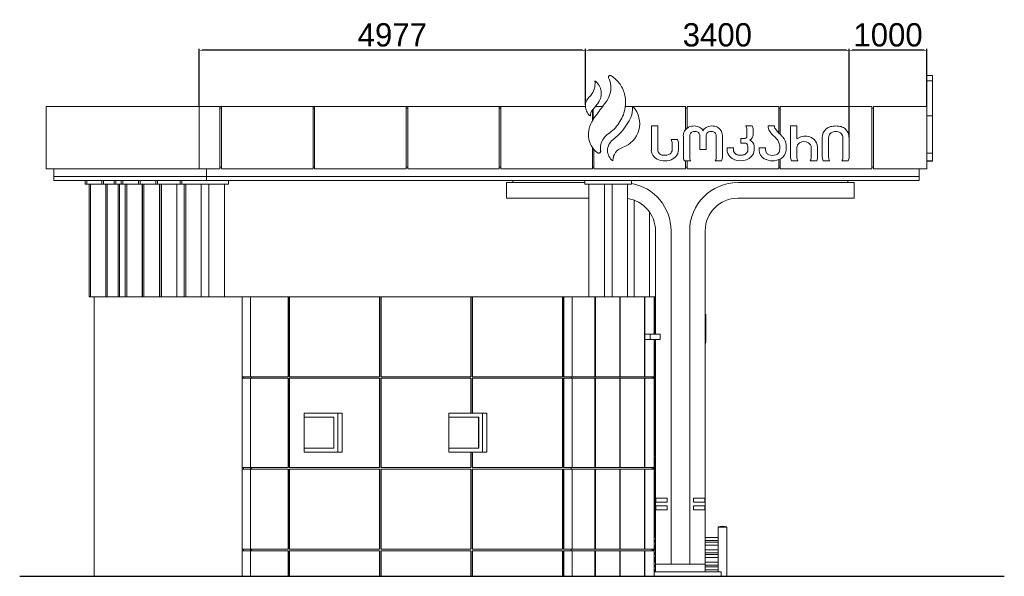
# Model space of a CAD drawing. Header units: feet. Extents: x 1820134 to 1866297, y 4865856 to 4906700.
# Tile 7 of 16: x 1838015 to 1850702, y 4878141 to 4885310. Entities that reach past the tile are written whole.
import ezdxf

# ---------------------------------------------------------------- set-up
doc = ezdxf.new("R2010")
doc.units = ezdxf.units.FT
doc.header["$MEASUREMENT"] = 0
doc.header["$PDMODE"] = 98
doc.header["$PDSIZE"] = 0.3
doc.dimstyles.new('ISO-25', dxfattribs={"dimscale": 15, "dimtxt": 20, "dimasz": 2.5, "dimexe": 1.25, "dimexo": 0.625, "dimgap": 3, "dimtad": 1, "dimdec": 0, "dimtxsty": 'Standard', "dimcen": 2.5, "dimadec": 0, "dimazin": 0, "dimtfac": 1, "dimtdec": 0, "dimtmove": 0, "dimatfit": 3, "dimfxl": 1.25, "dimarcsym": 0})

# ---------------------------------------------------------------- blocks, each defined once
blk = doc.blocks.new('A$C45b30e6b')
at = {"color": 0, "linetype": 'Continuous', "lineweight": 0, "extrusion": (0, 1, 0)}
for p, q in [((-19910, -4877), (-19840, -4877)), ((-19910, -4947), (-19840, -4947)), ((-31260, -6077), (-31260, -5277)), ((-31202, -5277), (-31260, -5277)), ((-31201, -5277), (-31202, -5277)), ((-31135, -5277), (-31201, -5277)), ((-31133, -5277), (-31135, -5277)), ((-31133, -5277), (-31067, -5277)), ((-31067, -5277), (-31066, -5277)), ((-31066, -5277), (-31000, -5277)), ((-31000, -5277), (-30999, -5277)), ((-30999, -5277), (-30933, -5277)), ((-30933, -5277), (-30932, -5277)), ((-30866, -5277), (-30932, -5277)), ((-30865, -5277), (-30866, -5277)), ((-30799, -5277), (-30865, -5277)), ((-30797, -5277), (-30799, -5277)), ((-30731, -5277), (-30797, -5277)), ((-30730, -5277), (-30731, -5277)), ((-30664, -5277), (-30730, -5277)), ((-30663, -5277), (-30664, -5277)), ((-30597, -5277), (-30663, -5277)), ((-30596, -5277), (-30597, -5277)), ((-30530, -5277), (-30596, -5277)), ((-30529, -5277), (-30530, -5277)), ((-30529, -5277), (-30463, -5277)), ((-30463, -5277), (-30461, -5277)), ((-30461, -5277), (-30395, -5277)), ((-30395, -5277), (-30394, -5277)), ((-30394, -5277), (-30328, -5277)), ((-30328, -5277), (-30327, -5277)), ((-30261, -5277), (-30327, -5277)), ((-30260, -5277), (-30261, -5277)), ((-30194, -5277), (-30260, -5277)), ((-30193, -5277), (-30194, -5277)), ((-30127, -5277), (-30193, -5277)), ((-30125, -5277), (-30127, -5277)), ((-30059, -5277), (-30125, -5277)), ((-30058, -5277), (-30059, -5277)), ((-29992, -5277), (-30058, -5277)), ((-29991, -5277), (-29992, -5277)), ((-29925, -5277), (-29991, -5277)), ((-29924, -5277), (-29925, -5277)), ((-29924, -5277), (-29858, -5277)), ((-29858, -5277), (-29857, -5277)), ((-29857, -5277), (-29791, -5277)), ((-29791, -5277), (-29789, -5277)), ((-29789, -5277), (-29723, -5277)), ((-29723, -5277), (-29722, -5277)), ((-29656, -5277), (-29722, -5277)), ((-29655, -5277), (-29656, -5277)), ((-29589, -5277), (-29655, -5277)), ((-29588, -5277), (-29589, -5277)), ((-29522, -5277), (-29588, -5277)), ((-29521, -5277), (-29522, -5277)), ((-29454, -5277), (-29521, -5277)), ((-29453, -5277), (-29454, -5277)), ((-29387, -5277), (-29453, -5277)), ((-29386, -5277), (-29387, -5277)), ((-29320, -5277), (-29386, -5277)), ((-29319, -5277), (-29320, -5277)), ((-29319, -5277), (-29287, -5277)), ((-29287, -5277), (-29020, -5277)), ((-29287, -5277), (-29287, -6077)), ((-29000, -5277), (-29020, -5277)), ((-29020, -6077), (-29020, -5277)), ((-29020, -5297), (-29000, -5297)), ((-29000, -5277), (-29000, -6077)), ((-29000, -5277), (-27820, -5277)), ((-27800, -5277), (-27820, -5277)), ((-27820, -6077), (-27820, -5277)), ((-27820, -5297), (-27800, -5297)), ((-27800, -5277), (-27800, -6077)), ((-27800, -5277), (-26620, -5277)), ((-26620, -5277), (-26600, -5277)), ((-26620, -6077), (-26620, -5277)), ((-26620, -5297), (-26600, -5297)), ((-26600, -5277), (-26600, -6077)), ((-26600, -5277), (-25420, -5277)), ((-25420, -5277), (-25400, -5277)), ((-25420, -6077), (-25420, -5277)), ((-25420, -5297), (-25400, -5297)), ((-25400, -6077), (-25400, -5277)), ((-24310, -5277), (-25400, -5277)), ((-24220, -5322), (-24220, -5462)), ((-24210, -5444), (-24210, -5310)), ((-24089, -5277), (-24183, -5277)), ((-23020, -5277), (-23795, -5277)), ((-23020, -5277), (-23020, -5575)), ((-23000, -5297), (-23020, -5297)), ((-23000, -5555), (-23000, -5277)), ((-21820, -5277), (-23000, -5277)), ((-21820, -5277), (-21820, -5613)), ((-21800, -5297), (-21820, -5297)), ((-21800, -5635), (-21800, -5277)), ((-20620, -5277), (-21800, -5277)), ((-20620, -5277), (-20620, -6077)), ((-20600, -5297), (-20620, -5297)), ((-20600, -6077), (-20600, -5277)), ((-19910, -5277), (-20600, -5277)), ((-19910, -5277), (-19910, -6077)), ((-19910, -5397), (-19840, -5397)), ((-23378, -5527), (-23460, -5527)), ((-23378, -5527), (-23460, -5527)), ((-23460, -5527), (-23460, -5840)), ((-23378, -5833), (-23378, -5527)), ((-22161, -5527), (-22243, -5527)), ((-22231, -5571), (-22231, -5659)), ((-22149, -5640), (-22149, -5569)), ((-21873, -5527), (-21955, -5527)), ((-21586, -5527), (-21668, -5527)), ((-21668, -5527), (-21668, -5926)), ((-21586, -5693), (-21586, -5527)), ((-23124, -5702), (-23204, -5702)), ((-23048, -5658), (-23048, -5926)), ((-22966, -5927), (-22966, -5658)), ((-22835, -5658), (-22835, -5832)), ((-22756, -5832), (-22756, -5658)), ((-22625, -5658), (-22625, -5927)), ((-22542, -5926), (-22542, -5658)), ((-22255, -5687), (-22309, -5687)), ((-22309, -5687), (-22309, -5747)), ((-21258, -5679), (-21258, -5926)), ((-21176, -5927), (-21176, -5679)), ((-20993, -5679), (-20993, -5927)), ((-20910, -5926), (-20910, -5679)), ((-24220, -5804), (-24220, -6077)), ((-24200, -6077), (-24200, -5830)), ((-23192, -5754), (-23192, -5833)), ((-23112, -5833), (-23112, -5754)), ((-22835, -5832), (-22756, -5832)), ((-22403, -5809), (-22485, -5809)), ((-22485, -5809), (-22485, -5837)), ((-22403, -5837), (-22403, -5809)), ((-22309, -5747), (-22260, -5747)), ((-22218, -5786), (-22218, -5837)), ((-22136, -5837), (-22136, -5787)), ((-21991, -5810), (-22073, -5810)), ((-22073, -5810), (-22073, -5838)), ((-21991, -5827), (-21991, -5810)), ((-21807, -5778), (-21807, -5827)), ((-21725, -5838), (-21725, -5770)), ((-21586, -5927), (-21586, -5808)), ((-21401, -5808), (-21401, -5927)), ((-21321, -5927), (-21321, -5798)), ((-21820, -5962), (-21820, -6077)), ((-21800, -6077), (-21800, -5953)), ((-19910, -5877), (-19840, -5877)), ((-19840, -5977), (-19840, -5877)), ((-31260, -6077), (-31202, -6077)), ((-31202, -6077), (-31201, -6077)), ((-31201, -6077), (-31135, -6077)), ((-31158, -6177), (-31158, -6077)), ((-31135, -6077), (-31133, -6077)), ((-31067, -6077), (-31133, -6077)), ((-31066, -6077), (-31067, -6077)), ((-31000, -6077), (-31066, -6077)), ((-30999, -6077), (-31000, -6077)), ((-30933, -6077), (-30999, -6077)), ((-30932, -6077), (-30933, -6077)), ((-30932, -6077), (-30866, -6077)), ((-30866, -6077), (-30865, -6077)), ((-30865, -6077), (-30799, -6077)), ((-30799, -6077), (-30797, -6077)), ((-30797, -6077), (-30731, -6077)), ((-30731, -6077), (-30730, -6077)), ((-30730, -6077), (-30664, -6077)), ((-30664, -6077), (-30663, -6077)), ((-30663, -6077), (-30597, -6077)), ((-30597, -6077), (-30596, -6077)), ((-30596, -6077), (-30530, -6077)), ((-30530, -6077), (-30529, -6077)), ((-30463, -6077), (-30529, -6077)), ((-30461, -6077), (-30463, -6077)), ((-30395, -6077), (-30461, -6077)), ((-30394, -6077), (-30395, -6077)), ((-30328, -6077), (-30394, -6077)), ((-30327, -6077), (-30328, -6077)), ((-30327, -6077), (-30261, -6077)), ((-30261, -6077), (-30260, -6077)), ((-30260, -6077), (-30194, -6077)), ((-30194, -6077), (-30193, -6077)), ((-30193, -6077), (-30127, -6077)), ((-30127, -6077), (-30125, -6077)), ((-30125, -6077), (-30059, -6077)), ((-30059, -6077), (-30058, -6077)), ((-30058, -6077), (-29992, -6077)), ((-29992, -6077), (-29991, -6077)), ((-29991, -6077), (-29925, -6077)), ((-29925, -6077), (-29924, -6077)), ((-29858, -6077), (-29924, -6077)), ((-29857, -6077), (-29858, -6077)), ((-29791, -6077), (-29857, -6077)), ((-29789, -6077), (-29791, -6077)), ((-29723, -6077), (-29789, -6077)), ((-29722, -6077), (-29723, -6077)), ((-29722, -6077), (-29656, -6077)), ((-29656, -6077), (-29655, -6077)), ((-29655, -6077), (-29589, -6077)), ((-29589, -6077), (-29588, -6077)), ((-29588, -6077), (-29522, -6077)), ((-29522, -6077), (-29521, -6077)), ((-29521, -6077), (-29454, -6077)), ((-29454, -6077), (-29453, -6077)), ((-29453, -6077), (-29387, -6077)), ((-29387, -6077), (-29386, -6077)), ((-29386, -6077), (-29320, -6077)), ((-29320, -6077), (-29319, -6077)), ((-29287, -6077), (-29319, -6077)), ((-29287, -6077), (-29020, -6077)), ((-29192, -6177), (-29192, -6077)), ((-29020, -6057), (-29000, -6057)), ((-29000, -6077), (-27820, -6077)), ((-27820, -6057), (-27800, -6057)), ((-27800, -6077), (-26620, -6077)), ((-26620, -6057), (-26600, -6057)), ((-26600, -6077), (-25420, -6077)), ((-25420, -6057), (-25400, -6057)), ((-24220, -6077), (-25400, -6077)), ((-24200, -6057), (-24220, -6057)), ((-23020, -6077), (-24200, -6077)), ((-23956, -5976), (-23956, -5973)), ((-23036, -5977), (-22954, -5977)), ((-23020, -5977), (-23020, -6077)), ((-23000, -6057), (-23020, -6057)), ((-23000, -6077), (-23000, -5977)), ((-21820, -6077), (-23000, -6077)), ((-22637, -5977), (-22555, -5977)), ((-21800, -6057), (-21820, -6057)), ((-20620, -6077), (-21800, -6077)), ((-21656, -5977), (-21573, -5977)), ((-21412, -5977), (-21330, -5977)), ((-21245, -5977), (-21163, -5977)), ((-21005, -5977), (-20923, -5977)), ((-20600, -6057), (-20620, -6057)), ((-19910, -6077), (-20600, -6077)), ((-20010, -6177), (-20010, -6077)), ((-19910, -5977), (-19840, -5977)), ((-19910, -5979), (-19840, -5979)), ((-19910, -5979), (-19840, -5979)), ((-19840, -5977), (-19840, -5977)), ((-19840, -5977), (-19840, -5978)), ((-19840, -5978), (-19840, -5979)), ((-31158, -6227), (-31158, -6177)), ((-30069, -6177), (-31158, -6177)), ((-30069, -6177), (-31158, -6177)), ((-30047, -6177), (-30069, -6177)), ((-30047, -6177), (-29948, -6177)), ((-29845, -6177), (-29948, -6177)), ((-29845, -6177), (-29948, -6177)), ((-29822, -6177), (-29845, -6177)), ((-29822, -6177), (-29615, -6177)), ((-29531, -6177), (-29615, -6177)), ((-29531, -6177), (-29615, -6177)), ((-29509, -6177), (-29531, -6177)), ((-29509, -6177), (-29279, -6177)), ((-29192, -6177), (-29279, -6177)), ((-29192, -6177), (-29279, -6177)), ((-29192, -6177), (-29192, -6227)), ((-20010, -6177), (-29192, -6177)), ((-20010, -6177), (-29192, -6177)), ((-20010, -6177), (-20010, -6227)), ((-29192, -6227), (-31158, -6227)), ((-30069, -6227), (-31158, -6227)), ((-30756, -6277), (-30756, -6227)), ((-30734, -6277), (-30756, -6277)), ((-30734, -6277), (-30734, -6227)), ((-30541, -6277), (-30734, -6277)), ((-30704, -6277), (-30704, -7727)), ((-30686, -7727), (-30686, -6277)), ((-30541, -6277), (-30541, -6227)), ((-30519, -6277), (-30541, -6277)), ((-30519, -6277), (-30519, -6227)), ((-30383, -6277), (-30519, -6277)), ((-30490, -6277), (-30490, -7727)), ((-30471, -7727), (-30471, -6277)), ((-30383, -6277), (-30383, -6227)), ((-30361, -6277), (-30383, -6277)), ((-30361, -6277), (-30361, -6227)), ((-30292, -6277), (-30361, -6277)), ((-30331, -6277), (-30331, -7727)), ((-30312, -7727), (-30312, -6277)), ((-30292, -6277), (-30292, -6227)), ((-30269, -6277), (-30292, -6277)), ((-30269, -6277), (-30269, -6227)), ((-30069, -6277), (-30269, -6277)), ((-30240, -6277), (-30240, -7727)), ((-30221, -7727), (-30221, -6277)), ((-30069, -6277), (-30069, -6227)), ((-30047, -6277), (-30069, -6277)), ((-30047, -6277), (-30047, -6227)), ((-29845, -6277), (-30047, -6277)), ((-30021, -7727), (-30021, -6277)), ((-30017, -6277), (-30017, -7727)), ((-29999, -7727), (-29999, -6277)), ((-29845, -6227), (-29948, -6227)), ((-29845, -6277), (-29845, -6227)), ((-29822, -6277), (-29845, -6277)), ((-29822, -6277), (-29822, -6227)), ((-29531, -6277), (-29822, -6277)), ((-29799, -7727), (-29799, -6277)), ((-29793, -6277), (-29793, -7727)), ((-29774, -7727), (-29774, -6277)), ((-29531, -6227), (-29615, -6227)), ((-29574, -7727), (-29574, -6277)), ((-29531, -6277), (-29531, -6227)), ((-29509, -6277), (-29531, -6277)), ((-29509, -6277), (-29509, -6227)), ((-28909, -6277), (-29509, -6277)), ((-29479, -6277), (-29479, -7727)), ((-29461, -7727), (-29461, -6277)), ((-29261, -7727), (-29261, -6277)), ((-29192, -6227), (-20010, -6227)), ((-29162, -7727), (-29162, -6277)), ((-29161, -6277), (-29161, -7727)), ((-28961, -6277), (-28961, -7727)), ((-28909, -6227), (-28909, -6277)), ((-25327, -6257), (-24316, -6257)), ((-25327, -6457), (-25327, -6257)), ((-25247, -6227), (-25247, -6257)), ((-24316, -6277), (-24316, -6227)), ((-23716, -6277), (-24316, -6277)), ((-24266, -7727), (-24266, -6277)), ((-24066, -7727), (-24066, -6277)), ((-23966, -6277), (-23966, -7727)), ((-23766, -6277), (-23766, -7727)), ((-23716, -6227), (-23716, -6277)), ((-22347, -6257), (-20847, -6257)), ((-20927, -6257), (-20927, -6227)), ((-20847, -6257), (-20847, -6457)), ((-24266, -6457), (-25327, -6457)), ((-20847, -6457), (-22347, -6457)), ((-23683, -7727), (-23683, -6482)), ((-23483, -7727), (-23483, -6636)), ((-23407, -8207), (-23407, -6877)), ((-23207, -11170), (-23207, -6877)), ((-22967, -6877), (-22967, -11170)), ((-22767, -6877), (-22767, -10320)), ((-30686, -7727), (-30704, -7727)), ((-30616, -7727), (-30686, -7727)), ((-30642, -11327), (-30642, -7727)), ((-30616, -7727), (-30609, -7727)), ((-30609, -7727), (-30490, -7727)), ((-30471, -7727), (-30490, -7727)), ((-30440, -7727), (-30471, -7727)), ((-30440, -7727), (-30437, -7727)), ((-30437, -7727), (-30334, -7727)), ((-30334, -7727), (-30331, -7727)), ((-30312, -7727), (-30331, -7727)), ((-30301, -7727), (-30312, -7727)), ((-30301, -7727), (-30299, -7727)), ((-30299, -7727), (-30240, -7727)), ((-30221, -7727), (-30240, -7727)), ((-30056, -7727), (-30221, -7727)), ((-30056, -7727), (-30017, -7727)), ((-29999, -7727), (-30017, -7727)), ((-29799, -7727), (-29999, -7727)), ((-29799, -7727), (-29793, -7727)), ((-29774, -7727), (-29793, -7727)), ((-29574, -7727), (-29774, -7727)), ((-29574, -7727), (-29541, -7727)), ((-29541, -7727), (-29479, -7727)), ((-29461, -7727), (-29479, -7727)), ((-29407, -7727), (-29461, -7727)), ((-29407, -7727), (-28734, -7727)), ((-28734, -7727), (-28625, -7727)), ((-28734, -8757), (-28734, -7727)), ((-28625, -7727), (-28142, -7727)), ((-28625, -8757), (-28625, -7727)), ((-28142, -7727), (-28126, -7727)), ((-28142, -8757), (-28142, -7727)), ((-28126, -8757), (-28126, -7727)), ((-28126, -7727), (-28123, -7727)), ((-28123, -7727), (-28123, -8757)), ((-28123, -7727), (-26964, -7727)), ((-26964, -7727), (-26948, -7727)), ((-26964, -8757), (-26964, -7727)), ((-26948, -8757), (-26948, -7727)), ((-26948, -7727), (-26944, -7727)), ((-26944, -7727), (-26944, -8757)), ((-26944, -7727), (-25785, -7727)), ((-25785, -7727), (-25769, -7727)), ((-25785, -8757), (-25785, -7727)), ((-25769, -8757), (-25769, -7727)), ((-25769, -7727), (-25766, -7727)), ((-25766, -7727), (-25766, -8757)), ((-25766, -7727), (-24607, -7727)), ((-24607, -7727), (-24591, -7727)), ((-24607, -8757), (-24607, -7727)), ((-24591, -8757), (-24591, -7727)), ((-24591, -7727), (-24587, -7727)), ((-24587, -7727), (-24587, -8757)), ((-24587, -7727), (-24479, -7727)), ((-24479, -7727), (-24187, -7727)), ((-24479, -8757), (-24479, -7727)), ((-24187, -7727), (-24181, -7727)), ((-24187, -8757), (-24187, -7727)), ((-24181, -7727), (-24181, -8757)), ((-24181, -7727), (-23868, -7727)), ((-23868, -7727), (-23863, -7727)), ((-23868, -8757), (-23868, -7727)), ((-23863, -7727), (-23863, -8757)), ((-23863, -7727), (-23550, -7727)), ((-23550, -7727), (-23544, -7727)), ((-23550, -8757), (-23550, -7727)), ((-23544, -7727), (-23544, -8757)), ((-23544, -7727), (-23426, -7727)), ((-23426, -8207), (-23426, -7727)), ((-23426, -7727), (-23420, -7727)), ((-23407, -7727), (-23420, -7727)), ((-23420, -7727), (-23420, -8207)), ((-22760, -7959), (-22760, -7960)), ((-22760, -7960), (-22760, -7962)), ((-22760, -7962), (-22760, -8057)), ((-22760, -8057), (-22760, -8081)), ((-22760, -8138), (-22760, -8081)), ((-23477, -8207), (-23544, -8207)), ((-23544, -8207), (-23544, -8277)), ((-23477, -8207), (-23345, -8207)), ((-23477, -8277), (-23477, -8207)), ((-23345, -8277), (-23345, -8207)), ((-22760, -8138), (-22760, -8198)), ((-22760, -8198), (-22760, -8262)), ((-23544, -8277), (-23477, -8277)), ((-23345, -8277), (-23477, -8277)), ((-23426, -8757), (-23426, -8277)), ((-23420, -8292), (-23426, -8292)), ((-23426, -8312), (-23420, -8312)), ((-23420, -8277), (-23420, -8292)), ((-23420, -8292), (-23407, -8292)), ((-23407, -8312), (-23420, -8312)), ((-23420, -8312), (-23420, -9777)), ((-23407, -10320), (-23407, -8277)), ((-22760, -8262), (-22760, -8317)), ((-28734, -8757), (-28625, -8757)), ((-28734, -8777), (-28734, -8757)), ((-28625, -8777), (-28734, -8777)), ((-28734, -11327), (-28734, -8777)), ((-28715, -8777), (-28715, -8757)), ((-28625, -8757), (-28142, -8757)), ((-28142, -8777), (-28625, -8777)), ((-28625, -11327), (-28625, -8777)), ((-28612, -8777), (-28612, -8757)), ((-28142, -9927), (-28142, -8777)), ((-28123, -8757), (-28126, -8757)), ((-28126, -9927), (-28126, -8777)), ((-28126, -8777), (-28123, -8777)), ((-28123, -8757), (-26964, -8757)), ((-26964, -8777), (-28123, -8777)), ((-28123, -8777), (-28123, -9927)), ((-26964, -9927), (-26964, -8777)), ((-26944, -8757), (-26948, -8757)), ((-26948, -9927), (-26948, -8777)), ((-26948, -8777), (-26944, -8777)), ((-26944, -8757), (-25785, -8757)), ((-25785, -8777), (-26944, -8777)), ((-26944, -8777), (-26944, -9927)), ((-25785, -9227), (-25785, -8777)), ((-25766, -8757), (-25769, -8757)), ((-25769, -9227), (-25769, -8777)), ((-25769, -8777), (-25766, -8777)), ((-25766, -8757), (-24607, -8757)), ((-24607, -8777), (-25766, -8777)), ((-25766, -8777), (-25766, -9227)), ((-24607, -9927), (-24607, -8777)), ((-24587, -8757), (-24591, -8757)), ((-24591, -9927), (-24591, -8777)), ((-24591, -8777), (-24587, -8777)), ((-24587, -8757), (-24479, -8757)), ((-24587, -8777), (-24587, -9927)), ((-24479, -8777), (-24587, -8777)), ((-24495, -8777), (-24495, -8757)), ((-24479, -8757), (-24187, -8757)), ((-24187, -8777), (-24479, -8777)), ((-24479, -9927), (-24479, -8777)), ((-24181, -8757), (-24187, -8757)), ((-24187, -8777), (-24181, -8777)), ((-24187, -9927), (-24187, -8777)), ((-24181, -8757), (-23868, -8757)), ((-24181, -8777), (-24181, -9927)), ((-23868, -8777), (-24181, -8777)), ((-23863, -8757), (-23868, -8757)), ((-23868, -8777), (-23863, -8777)), ((-23868, -9927), (-23868, -8777)), ((-23863, -8757), (-23550, -8757)), ((-23863, -8777), (-23863, -9927)), ((-23550, -8777), (-23863, -8777)), ((-23544, -8757), (-23550, -8757)), ((-23550, -8777), (-23544, -8777)), ((-23550, -9927), (-23550, -8777)), ((-23544, -8757), (-23426, -8757)), ((-23544, -8777), (-23544, -9927)), ((-23426, -8777), (-23544, -8777)), ((-23449, -8777), (-23449, -8757)), ((-23435, -8777), (-23435, -8757)), ((-23434, -8757), (-23434, -8777)), ((-23426, -9927), (-23426, -8777)), ((-27936, -9727), (-27936, -9227)), ((-27936, -9227), (-27445, -9227)), ((-27502, -9727), (-27502, -9227)), ((-27445, -9227), (-27445, -9727)), ((-26070, -9727), (-26070, -9227)), ((-26070, -9227), (-25785, -9227)), ((-25785, -9227), (-25769, -9227)), ((-25769, -9227), (-25766, -9227)), ((-25766, -9227), (-25579, -9227)), ((-25636, -9727), (-25636, -9227)), ((-25579, -9227), (-25579, -9727)), ((-27936, -9277), (-27551, -9277)), ((-27554, -9677), (-27554, -9277)), ((-27551, -9277), (-27551, -9677)), ((-26070, -9277), (-25685, -9277)), ((-25688, -9677), (-25688, -9277)), ((-25685, -9277), (-25685, -9677)), ((-27551, -9677), (-27936, -9677)), ((-27936, -9727), (-27445, -9727)), ((-25685, -9677), (-26070, -9677)), ((-26070, -9727), (-25785, -9727)), ((-25785, -9927), (-25785, -9727)), ((-25785, -9727), (-25769, -9727)), ((-25769, -9727), (-25766, -9727)), ((-25769, -9927), (-25769, -9727)), ((-25766, -9727), (-25579, -9727)), ((-25766, -9927), (-25766, -9727)), ((-23420, -9777), (-23426, -9777)), ((-23426, -9797), (-23420, -9797)), ((-23420, -9777), (-23407, -9777)), ((-23407, -9797), (-23420, -9797)), ((-23420, -9797), (-23420, -10825)), ((-28734, -9927), (-28142, -9927)), ((-28734, -9927), (-28625, -9927)), ((-28734, -9947), (-28734, -9927)), ((-28142, -9947), (-28734, -9947)), ((-28625, -9947), (-28734, -9947)), ((-28715, -9947), (-28715, -9927)), ((-28612, -9947), (-28612, -9927)), ((-28142, -10977), (-28142, -9947)), ((-28123, -9927), (-28126, -9927)), ((-28126, -10977), (-28126, -9947)), ((-28126, -9947), (-28123, -9947)), ((-28123, -9927), (-26964, -9927)), ((-26964, -9947), (-28123, -9947)), ((-28123, -9947), (-28123, -10977)), ((-26964, -10977), (-26964, -9947)), ((-26944, -9927), (-26948, -9927)), ((-26948, -9947), (-26944, -9947)), ((-26948, -10977), (-26948, -9947)), ((-26944, -9927), (-25785, -9927)), ((-25785, -9947), (-26944, -9947)), ((-26944, -9947), (-26944, -10977)), ((-25785, -10977), (-25785, -9947)), ((-25769, -9927), (-25766, -9927)), ((-25766, -9947), (-25769, -9947)), ((-25769, -10977), (-25769, -9947)), ((-25766, -9927), (-24607, -9927)), ((-24607, -9947), (-25766, -9947)), ((-25766, -10977), (-25766, -9947)), ((-24607, -10977), (-24607, -9947)), ((-24587, -9927), (-24591, -9927)), ((-24591, -10977), (-24591, -9947)), ((-24591, -9947), (-24587, -9947)), ((-24587, -9927), (-24479, -9927)), ((-24587, -9947), (-24587, -10977)), ((-24479, -9947), (-24587, -9947)), ((-24495, -9947), (-24495, -9927)), ((-24479, -9927), (-24187, -9927)), ((-24187, -9947), (-24479, -9947)), ((-24479, -10977), (-24479, -9947)), ((-24181, -9927), (-24187, -9927)), ((-24187, -9947), (-24181, -9947)), ((-24187, -10977), (-24187, -9947)), ((-24181, -9927), (-23868, -9927)), ((-24181, -9947), (-24181, -10977)), ((-23868, -9947), (-24181, -9947)), ((-23863, -9927), (-23868, -9927)), ((-23868, -9947), (-23863, -9947)), ((-23868, -10977), (-23868, -9947)), ((-23863, -9927), (-23550, -9927)), ((-23863, -9947), (-23863, -10977)), ((-23550, -9947), (-23863, -9947)), ((-23544, -9927), (-23550, -9927)), ((-23550, -9947), (-23544, -9947)), ((-23550, -10977), (-23550, -9947)), ((-23544, -9927), (-23426, -9927)), ((-23544, -9947), (-23544, -10977)), ((-23426, -9947), (-23544, -9947)), ((-23449, -9947), (-23449, -9927)), ((-23435, -9947), (-23435, -9927)), ((-23434, -9927), (-23434, -9947)), ((-23426, -10977), (-23426, -9947)), ((-23407, -10320), (-23257, -10320)), ((-23407, -10370), (-23407, -10320)), ((-23257, -10370), (-23407, -10370)), ((-23407, -10420), (-23407, -10370)), ((-23402, -10320), (-23402, -10370)), ((-23257, -10320), (-23257, -10370)), ((-22917, -10320), (-22767, -10320)), ((-22917, -10370), (-22917, -10320)), ((-22767, -10370), (-22917, -10370)), ((-22772, -10320), (-22772, -10370)), ((-22767, -10370), (-22767, -10320)), ((-22767, -10370), (-22767, -10420)), ((-23407, -10420), (-23257, -10420)), ((-23407, -10470), (-23407, -10420)), ((-23257, -10470), (-23407, -10470)), ((-23407, -11170), (-23407, -10470)), ((-23402, -10420), (-23402, -10470)), ((-23257, -10420), (-23257, -10470)), ((-22917, -10420), (-22767, -10420)), ((-22917, -10470), (-22917, -10420)), ((-22767, -10470), (-22917, -10470)), ((-22772, -10420), (-22772, -10470)), ((-22767, -10420), (-22767, -10470)), ((-22767, -10470), (-22767, -11170)), ((-22600, -10692), (-22490, -10692)), ((-22600, -10692), (-22600, -10693)), ((-22600, -10693), (-22490, -10693)), ((-22600, -10695), (-22505, -10695)), ((-22600, -10695), (-22600, -11270)), ((-22597, -10693), (-22597, -10695)), ((-22505, -10695), (-22490, -10695)), ((-22493, -10693), (-22493, -10695)), ((-22490, -10692), (-22490, -10693)), ((-22490, -10695), (-22490, -11327)), ((-23407, -10825), (-23426, -10825)), ((-23426, -10865), (-23407, -10865)), ((-23407, -10885), (-23426, -10885)), ((-23420, -10865), (-23420, -10885)), ((-22600, -10825), (-22767, -10825)), ((-22767, -10865), (-22600, -10865)), ((-22600, -10885), (-22767, -10885)), ((-28734, -10977), (-28142, -10977)), ((-28734, -10977), (-28625, -10977)), ((-28734, -10997), (-28734, -10977)), ((-28142, -10997), (-28734, -10997)), ((-28625, -10997), (-28734, -10997)), ((-28715, -10997), (-28715, -10977)), ((-28612, -10997), (-28612, -10977)), ((-28142, -11327), (-28142, -10997)), ((-28123, -10977), (-28126, -10977)), ((-28126, -11327), (-28126, -10997)), ((-28126, -10997), (-28123, -10997)), ((-28123, -10977), (-26964, -10977)), ((-28123, -10997), (-28123, -11327)), ((-26964, -10997), (-28123, -10997)), ((-26964, -11327), (-26964, -10997)), ((-26944, -10977), (-26948, -10977)), ((-26948, -11327), (-26948, -10997)), ((-26948, -10997), (-26944, -10997)), ((-26944, -10977), (-25785, -10977)), ((-26944, -10997), (-26944, -11327)), ((-25785, -10997), (-26944, -10997)), ((-25785, -11327), (-25785, -10997)), ((-25766, -10977), (-25769, -10977)), ((-25769, -11327), (-25769, -10997)), ((-25769, -10997), (-25766, -10997)), ((-25766, -10977), (-24607, -10977)), ((-25766, -10997), (-25766, -11327)), ((-24607, -10997), (-25766, -10997)), ((-24607, -11327), (-24607, -10997)), ((-24587, -10977), (-24591, -10977)), ((-24591, -11327), (-24591, -10997)), ((-24591, -10997), (-24587, -10997)), ((-24587, -10977), (-24479, -10977)), ((-24587, -10997), (-24587, -11327)), ((-24479, -10997), (-24587, -10997)), ((-24495, -10997), (-24495, -10977)), ((-24479, -10977), (-24187, -10977)), ((-24187, -10997), (-24479, -10997)), ((-24479, -11327), (-24479, -10997)), ((-24181, -10977), (-24187, -10977)), ((-24187, -10997), (-24181, -10997)), ((-24187, -11327), (-24187, -10997)), ((-24181, -10977), (-23868, -10977)), ((-24181, -10997), (-24181, -11327)), ((-23868, -10997), (-24181, -10997)), ((-23863, -10977), (-23868, -10977)), ((-23868, -10997), (-23863, -10997)), ((-23868, -11327), (-23868, -10997)), ((-23863, -10977), (-23550, -10977)), ((-23863, -10997), (-23863, -11327)), ((-23550, -10997), (-23863, -10997)), ((-23544, -10977), (-23550, -10977)), ((-23550, -10997), (-23544, -10997)), ((-23550, -11327), (-23550, -10997)), ((-23544, -10977), (-23426, -10977)), ((-23544, -10997), (-23544, -11327)), ((-23426, -10997), (-23544, -10997)), ((-23449, -10997), (-23449, -10977)), ((-23407, -10985), (-23449, -10985)), ((-23426, -10925), (-23407, -10925)), ((-23420, -10977), (-23426, -10977)), ((-23426, -11327), (-23426, -10997)), ((-23426, -11025), (-23407, -11025)), ((-23420, -10925), (-23420, -10977)), ((-23420, -10977), (-23407, -10977)), ((-23420, -11025), (-23420, -11045)), ((-22767, -10925), (-22600, -10925)), ((-22600, -10985), (-22767, -10985)), ((-22767, -11025), (-22600, -11025)), ((-23407, -11045), (-23426, -11045)), ((-23426, -11085), (-23407, -11085)), ((-23407, -11145), (-23426, -11145)), ((-23420, -11085), (-23420, -11145)), ((-22600, -11045), (-22767, -11045)), ((-22767, -11085), (-22600, -11085)), ((-22600, -11145), (-22767, -11145)), ((-23426, -11185), (-23407, -11185)), ((-23407, -11205), (-23426, -11205)), ((-23426, -11245), (-23407, -11245)), ((-23407, -11270), (-23426, -11270)), ((-23420, -11185), (-23420, -11205)), ((-23420, -11245), (-23420, -11270)), ((-23407, -11270), (-23407, -11170)), ((-23207, -11170), (-23407, -11170)), ((-23388, -11270), (-23407, -11270)), ((-22786, -11270), (-23388, -11270)), ((-22967, -11170), (-23207, -11170)), ((-22967, -11170), (-23207, -11170)), ((-22767, -11170), (-22967, -11170)), ((-22767, -11270), (-22786, -11270)), ((-22767, -11170), (-22767, -11270)), ((-22767, -11185), (-22600, -11185)), ((-22600, -11205), (-22767, -11205)), ((-22767, -11245), (-22600, -11245)), ((-22562, -11270), (-22767, -11270)), ((-22562, -11327), (-22562, -11270)), ((-25221, -11327), (-24607, -11327)), ((-25221, -11327), (-24032, -11327)), ((-23033, -11327), (-25205, -11327)), ((-24587, -11327), (-24479, -11327)), ((-24032, -11327), (-23031, -11327)), ((-24032, -11327), (-24032, -11327)), ((-23033, -11327), (-23033, -11327)), ((-23032, -11327), (-23033, -11327)), ((-23016, -11327), (-23031, -11327)), ((-23016, -11327), (-23016, -11327))]:
    blk.add_line(p, q, dxfattribs=at)
at = {"color": 0, "linetype": 'Continuous', "lineweight": 30, "extrusion": (0, 1, 0)}
blk.add_line((-31600, -11327), (-18913, -11327), dxfattribs=at)
at = {"color": 0, "linetype": 'Continuous', "lineweight": 0}
for centre, radius, start, end in [((-23935, -5496), 324, 288.3396, 41.8638), ((-23697, -5283), 5.75, 41.8638, 184.1011), ((-22922, -5655), 127, 117.743, 181.4524), ((-22911, -5689), 162, 62.3417, 115.6282), ((-22875, -5620), 84.4, 20.1503, 62.3417), ((-22716, -5620), 84.4, 117.6583, 159.8497), ((-22680, -5689), 162, 64.3718, 117.6583), ((-22669, -5655), 127, 358.5476, 62.257), ((-22230, -5570), 81.3, 0.1697, 31.847), ((-21828, -5530), 127, 178.4099, 208.71), ((-21108, -5677), 150, 131.4001, 180.7368), ((-21112, -5675), 146, 106.5035, 130.5704), ((-21085, -5804), 277, 89.8815, 104.4166), ((-21084, -5804), 277, 75.5834, 90.1185), ((-21056, -5675), 146, 49.4296, 73.4965), ((-21061, -5677), 150, 359.2632, 48.5999), ((-23856, -5842), 169, 127.0604, 232.8758), ((-23226, -5754), 114, 0, 27.2667), ((-22231, -5638), 82.9, 298.4937, 358.6635), ((-21831, -5531), 124, 208.9002, 223.5013), ((-19246, -3078), 3688, 223.5013, 225.1121), ((-21912, -5789), 188, 39.442, 44.3929), ((-21912, -5789), 188, 5.9324, 39.442), ((-21478, -5848), 190, 78.4462, 124.8217), ((-21472, -5820), 161, 48.0032, 78.4462), ((-21452, -5798), 131, 0, 48.0032), ((-23250, -5832), 138, 319.6655, 359.4855), ((-22224, -5793), 88.3, 3.567, 68.616), ((-23307, -5824), 155, 185.8974, 219.5566), ((-23306, -5811), 164, 222.9621, 257.536), ((-23264, -5812), 162, 282.6796, 317.7905), ((-22927, -5922), 121, 181.6323, 206.5631), ((-22664, -5922), 121, 333.4369, 358.3677), ((-22356, -5832), 129, 182.386, 223.9605), ((-22325, -5802), 172, 223.9605, 248.8918), ((-22312, -5767), 209, 248.8918, 291.1082), ((-22304, -5787), 188, 291.1082, 314.4244), ((-22258, -5834), 122, 314.4244, 358.6642), ((-21941, -5834), 132, 181.9339, 240.8055), ((-21900, -5760), 216, 240.8055, 299.1945), ((-21859, -5832), 134, 299.1945, 357.403), ((-21561, -5926), 107, 180, 208.1954), ((-21450, -5930), 129, 338.6909, 1.0192), ((-21137, -5922), 121, 181.6323, 206.5631), ((-21032, -5922), 121, 333.4369, 358.3677), ((-23957, -5976), 0.821, 232.8758, 4.1153), ((-23286, -5709), 268, 258.0221, 282.2436), ((-23827, -6877), 620, 0, 79.6728), ((-22347, -6877), 620, 90, 180), ((-23827, -6877), 420, 0, 81.6287), ((-22347, -6877), 420, 90, 180)]:
    blk.add_arc(centre, radius, start, end, dxfattribs=at)
at = {"color": 0, "linetype": 'Continuous', "lineweight": 0, "extrusion": (0, 0, -1)}
for centre, radius, start, end in [((23980, -5304), 278, 175.8989, 204.1268), ((24406, -5113), 744, 204.1268, 232.9396), ((22315, -5570), 84.1, 148.6662, 180.4125), ((21796, -5525), 77.5, 318.3959, 359.0027), ((20009, -3926), 2476, 315.6071, 318.1715), ((23358, -5762), 166, 158.5962, 177.2164), ((22908, -5656), 58.2, 358.5552, 66.081), ((22900, -5675), 78, 66.081, 113.919), ((22895, -5657), 60, 116.1779, 180.7798), ((22696, -5657), 60, 359.2202, 63.8221), ((22691, -5675), 78, 66.081, 113.919), ((22683, -5656), 58.2, 113.919, 181.4448), ((22258, -5660), 27.2, 178.681, 263.8253), ((21949, -5792), 142, 134.8879, 174.3791), ((21098, -5677), 78.2, 358.3168, 43.6773), ((21100, -5678), 77.2, 45.4377, 78.2024), ((21085, -5761), 162, 79.19, 90.4648), ((21083, -5761), 162, 89.5352, 100.81), ((21068, -5678), 77.2, 101.7976, 134.5623), ((21071, -5677), 78.2, 136.3227, 181.6832), ((23776, -5975), 180, 0.5548, 71.6604), ((23310, -5833), 67.4, 310.9322, 359.9605), ((23268, -5828), 76.2, 183.9964, 227.4902), ((22257, -5786), 38.8, 86.1758, 179.8654), ((21893, -5823), 98.1, 327.2514, 357.2194), ((21891, -5827), 84, 180, 215.1051), ((21509, -5808), 77.3, 0, 57.3692), ((21494, -5831), 105, 57.3692, 122.6308), ((21480, -5810), 79.3, 122.6308, 178.7846), ((23297, -5815), 90.3, 280.2993, 309.7954), ((23287, -5741), 164, 260.8559, 279.1441), ((23275, -5812), 92.4, 231.0012, 261.0375), ((22865, -5927), 102, 330.9965, 0.0133), ((22726, -5927), 102, 179.9867, 209.0035), ((22344, -5836), 59.3, 300.6423, 358.9289), ((22328, -5823), 79.4, 277.4471, 305.7589), ((22313, -5757), 146, 260.006, 279.994), ((22298, -5809), 93.4, 237.2139, 263.5691), ((22272, -5839), 54, 177.7303, 242.2144), ((21930, -5846), 54.6, 288.0505, 327.2514), ((21900, -5754), 152, 251.9495, 288.0505), ((21871, -5841), 59.6, 215.1051, 251.9495), ((21484, -5927), 102, 330.9965, 0.0133), ((21515, -5927), 114, 180, 205.6227), ((21074, -5927), 102, 330.9965, 0.0133), ((21094, -5927), 102, 179.9867, 209.0035), ((22770, -7959), 10, 106.3227, 180), ((22770, -7960), 10, 106.3227, 180), ((22770, -8081), 10, 180, 253.6773), ((22770, -8317), 10, 180, 253.6773), ((22545, -10868), 185, 72.7047, 107.2953)]:
    blk.add_arc(centre, radius, start, end, dxfattribs=at)
at = {"color": 0, "linetype": 'Continuous', "lineweight": 0}
for points, knots in [([(-24246, -5397), (-24246, -5383), (-24244, -5369), (-24235, -5343), (-24228, -5331), (-24218, -5319), (-24218, -5319), (-24214, -5315), (-24213, -5314), (-24209, -5309), (-24206, -5305), (-24195, -5292), (-24189, -5284), (-24168, -5258), (-24155, -5241), (-24142, -5223), (-24142, -5222), (-24128, -5202), (-24117, -5179), (-24105, -5130), (-24104, -5104), (-24111, -5053), (-24120, -5027), (-24148, -4982), (-24166, -4962), (-24187, -4947), (-24187, -4947), (-24187, -4947), (-24187, -4947), (-24187, -4947), (-24187, -4947), (-24187, -4947), (-24187, -4947), (-24187, -4947), (-24187, -4947), (-24187, -4947), (-24187, -4947), (-24187, -4947), (-24187, -4947), (-24187, -4947), (-24187, -4947), (-24187, -4947), (-24187, -4947), (-24188, -4947), (-24188, -4947), (-24188, -4947), (-24188, -4947), (-24187, -4951), (-24187, -4955), (-24186, -4967), (-24185, -4974), (-24186, -5013), (-24193, -5044), (-24217, -5102), (-24236, -5128), (-24260, -5152), (-24260, -5152), (-24263, -5155), (-24264, -5156), (-24279, -5172), (-24291, -5190), (-24307, -5230), (-24311, -5252), (-24310, -5295), (-24305, -5316), (-24288, -5356), (-24276, -5374), (-24260, -5389)], [-8016.868336, -8016.868336, -8016.868336, -8016.868336, -6974.133624, -6974.133624, -5929.559772, -5929.559772, -5804.489011, -5804.489011, -5756.727762, -5756.727762, -5589.068498, -5589.068498, -5235.920841, -5235.920841, -4529.300506, -4529.300506, -4508.430645, -4508.430645, -3552.798289, -3552.798289, -2561.649422, -2561.649422, -1530.784561, -1530.784561, -511.331069, -511.331069, -511.331065, -511.331065, -511.331059, -511.331059, -511.331041, -511.331041, -511.331002, -511.331002, -511.326339, -511.326339, -510.746022, -510.746022, -510.143517, -510.143517, -509.534846, -509.534846, -508.954671, -508.954671, -508.352326, -508.352326, -507.227335, -507.227335, -494.831263, -494.831263, -470.117036, -470.117036, -370.728115, -370.728115, -269.051614, -269.051614, -262.945155, -262.945155, -258.602221, -258.602221, -194.832952, -194.832952, -129.120568, -129.120568, -65.485114, -65.485114, 0, 0, 0, 0]), ([(-24011, -4907), (-23996, -4939), (-23987, -4973), (-23981, -5044), (-23985, -5081), (-24005, -5155), (-24024, -5191), (-24049, -5222)], [-335.122731, -335.122731, -335.122731, -335.122731, -229.786144, -229.786144, -120.602151, -120.602151, 0, 0, 0, 0]), ([(-23980, -4880), (-23981, -4879), (-23983, -4878), (-23987, -4877), (-23990, -4877), (-23995, -4877), (-23997, -4877), (-24003, -4880), (-24005, -4882), (-24009, -4886), (-24010, -4888), (-24012, -4893), (-24012, -4896), (-24012, -4902), (-24012, -4904), (-24011, -4907)], [-54.744503, -54.744503, -54.744503, -54.744503, -48.562111, -48.562111, -42.05044, -42.05044, -33.492871, -33.492871, -25.11128, -25.11128, -16.96365, -16.96365, -8.501115, -8.501115, 0, 0, 0, 0]), ([(-23796, -5285), (-23789, -5235), (-23790, -5184), (-23813, -5083), (-23834, -5034), (-23895, -4946), (-23934, -4909), (-23980, -4880)], [-471.683907, -471.683907, -471.683907, -471.683907, -320.159213, -320.159213, -160.929472, -160.929472, 0, 0, 0, 0]), ([(-19840, -4877), (-19840, -4877), (-19840, -4877), (-19840, -4877), (-19840, -4877), (-19840, -4880), (-19840, -4882), (-19840, -4886), (-19840, -4888), (-19840, -4893), (-19840, -4896), (-19840, -4902), (-19840, -4904), (-19840, -4907)], [-42.882569, -42.882569, -42.882569, -42.882569, -42.05044, -42.05044, -33.492871, -33.492871, -25.11128, -25.11128, -16.96365, -16.96365, -8.501115, -8.501115, 0, 0, 0, 0]), ([(-19840, -4947), (-19840, -4947), (-19840, -4947), (-19840, -4947), (-19840, -4947), (-19840, -4947), (-19840, -4947), (-19840, -4947), (-19840, -4947), (-19840, -4947), (-19840, -4947), (-19840, -4951), (-19840, -4955), (-19840, -4967), (-19840, -4974), (-19840, -5013), (-19840, -5044), (-19840, -5102), (-19840, -5128), (-19840, -5152), (-19840, -5152), (-19840, -5155), (-19840, -5156), (-19840, -5172), (-19840, -5190), (-19840, -5230), (-19840, -5252), (-19840, -5295), (-19840, -5316), (-19840, -5356), (-19840, -5374), (-19840, -5389)], [-510.355088, -510.355088, -510.355088, -510.355088, -510.143517, -510.143517, -509.534846, -509.534846, -508.954671, -508.954671, -508.352326, -508.352326, -507.227335, -507.227335, -494.831263, -494.831263, -470.117036, -470.117036, -370.728115, -370.728115, -269.051614, -269.051614, -262.945155, -262.945155, -258.602221, -258.602221, -194.832952, -194.832952, -129.120568, -129.120568, -65.485114, -65.485114, 0, 0, 0, 0]), ([(-24049, -5222), (-24067, -5247), (-24086, -5273), (-24123, -5323), (-24142, -5348), (-24161, -5373)], [-187.810745, -187.810745, -187.810745, -187.810745, -93.905372, -93.905372, 0, 0, 0, 0]), ([(-24114, -5848), (-24118, -5821), (-24117, -5794), (-24105, -5740), (-24094, -5714), (-24062, -5666), (-24041, -5644), (-24015, -5627), (-24014, -5626), (-24010, -5623), (-24008, -5622), (-24003, -5619), (-24000, -5616), (-23944, -5575), (-23899, -5527), (-23830, -5414), (-23807, -5351), (-23796, -5285)], [-1035.208386, -1035.208386, -1035.208386, -1035.208386, -841.120164, -841.120164, -639.691036, -639.691036, -422.447419, -422.447419, -415.068122, -415.068122, -408.91628, -408.91628, -396.625907, -396.625907, -201.048341, -201.048341, 0, 0, 0, 0]), ([(-24161, -5373), (-24194, -5414), (-24222, -5460), (-24247, -5519), (-24251, -5527), (-24255, -5539), (-24258, -5549), (-24271, -5594), (-24274, -5632), (-24266, -5708), (-24254, -5746), (-24216, -5815), (-24191, -5845), (-24160, -5869), (-24160, -5870), (-24159, -5870), (-24159, -5870), (-24157, -5871), (-24157, -5872), (-24152, -5874), (-24148, -5876), (-24140, -5877), (-24136, -5877), (-24130, -5875), (-24128, -5875), (-24125, -5873), (-24124, -5872), (-24120, -5870), (-24118, -5868), (-24115, -5863), (-24114, -5860), (-24113, -5854), (-24113, -5851), (-24114, -5848)], [-3612.029582, -3612.029582, -3612.029582, -3612.029582, -3187.564884, -3187.564884, -3102.18954, -3102.18954, -2868.30288, -2868.30288, -1965.730116, -1965.730116, -1028.305041, -1028.305041, -86.179929, -86.179929, -85.389041, -85.389041, -82.877839, -82.877839, -77.874731, -77.874731, -57.841162, -57.841162, -37.224522, -37.224522, -30.880752, -30.880752, -26.591028, -26.591028, -17.942381, -17.942381, -8.953142, -8.953142, 0, 0, 0, 0]), ([(-24260, -5389), (-24258, -5391), (-24256, -5393), (-24251, -5395), (-24248, -5396), (-24246, -5397)], [-16.557237, -16.557237, -16.557237, -16.557237, -8.278618, -8.278618, 0, 0, 0, 0]), ([(-19840, -5389), (-19840, -5391), (-19840, -5393), (-19840, -5395), (-19840, -5396), (-19840, -5397)], [-16.557237, -16.557237, -16.557237, -16.557237, -8.278618, -8.278618, 0, 0, 0, 0]), ([(-19840, -5397), (-19840, -5432), (-19840, -5469), (-19840, -5519), (-19840, -5527), (-19840, -5539), (-19840, -5549), (-19840, -5594), (-19840, -5632), (-19840, -5708), (-19840, -5746), (-19840, -5815), (-19840, -5845), (-19840, -5869), (-19840, -5870), (-19840, -5870), (-19840, -5870), (-19840, -5871), (-19840, -5872), (-19840, -5874), (-19840, -5876), (-19840, -5877), (-19840, -5877), (-19840, -5877)], [-3532.598961, -3532.598961, -3532.598961, -3532.598961, -3187.564884, -3187.564884, -3102.18954, -3102.18954, -2868.30288, -2868.30288, -1965.730116, -1965.730116, -1028.305041, -1028.305041, -86.179929, -86.179929, -85.389041, -85.389041, -82.877839, -82.877839, -77.874731, -77.874731, -57.841162, -57.841162, -50.679869, -50.679869, -50.679869, -50.679869])]:
    blk.add_open_spline(points, degree=3, knots=knots, dxfattribs=at)
for points, weights, knots in [([(-19910, -4877), (-19910, -4877), (-19910, -4882), (-19910, -4892), (-19910, -4907)], [0.903578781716, 0.889422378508, 1, 0.803944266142, 1], [7.727312, 7.727312, 7.727312, 8.445747, 8.445747, 9.719543, 9.719543, 9.719543]), ([(-19910, -4947), (-19910, -4947), (-19910, -4947), (-19910, -4947), (-19910, -4947), (-19910, -5068), (-19910, -5152), (-19910, -5200), (-19910, -5270), (-19910, -5273), (-19910, -5277)], [0.917855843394, 0.924272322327, 1, 0.834523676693, 1, 0.892644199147, 1, 0.920263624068, 1, 0.996029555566, 0.992454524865], [3.567416, 3.567416, 3.567416, 4.101502, 4.101502, 5.268559, 5.268559, 6.203796, 6.203796, 7.007882, 7.007882, 7.047921, 7.047921, 7.047921])]:
    blk.add_rational_spline(points, weights, degree=2, knots=knots, dxfattribs=at)
for points, weights in [([(-19910, -4907), (-19910, -4926), (-19910, -4947)], [1, 0.980617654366, 0.966329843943]), ([(-20620, -5292), (-20619, -5294), (-20617, -5297)], [0.999984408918, 0.999984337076, 0.999984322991])]:
    blk.add_rational_spline(points, weights, degree=2, dxfattribs=at)
for points in [[(-19840, -4907), (-19840, -4920), (-19840, -4933), (-19840, -4947)], [(-19840, -5979), (-19840, -5979), (-19840, -5979), (-19840, -5979)]]:
    blk.add_open_spline(points, degree=3, dxfattribs=at)
blk = doc.blocks.new('*D5429')
at = {"color": 0, "lineweight": -2, "transparency": 16777216}
for p, q in [((1848704, 4883798), (1848704, 4884934)), ((1849667, 4884916), (1848742, 4884916)), ((1849704, 4884201), (1849704, 4884934))]:
    blk.add_line(p, q, dxfattribs=at)
at = {"color": 0, "lineweight": 5, "transparency": 16777216}
for points in [[(1848742, 4884922), (1848742, 4884909), (1848704, 4884916)], [(1849667, 4884922), (1849667, 4884909), (1849704, 4884916)]]:
    blk.add_solid(points, dxfattribs=at)
at = {"layer": 'Defpoints', "color": 0, "lineweight": 5, "transparency": 16777216}
for p in [(1848704, 4884916), (1849704, 4884191), (1848704, 4883789)]:
    blk.add_point(p, dxfattribs=at)
at = {"color": 0, "lineweight": 5, "transparency": 16777216, "insert": (1849204, 4885113), "char_height": 300, "attachment_point": 5}
blk.add_mtext('1000', dxfattribs=at)
blk = doc.blocks.new('*D5434')
at = {"color": 0, "lineweight": -2, "transparency": 16777216}
for p, q in [((1845304, 4884214), (1845304, 4884934)), ((1848667, 4884916), (1845342, 4884916)), ((1848704, 4883798), (1848704, 4884934))]:
    blk.add_line(p, q, dxfattribs=at)
at = {"color": 0, "lineweight": 5, "transparency": 16777216}
for points in [[(1845342, 4884922), (1845342, 4884909), (1845304, 4884916)], [(1848667, 4884922), (1848667, 4884909), (1848704, 4884916)]]:
    blk.add_solid(points, dxfattribs=at)
at = {"layer": 'Defpoints', "color": 0, "lineweight": 5, "transparency": 16777216}
for p in [(1845304, 4884916), (1845304, 4884205), (1848704, 4883789)]:
    blk.add_point(p, dxfattribs=at)
at = {"color": 0, "lineweight": 5, "transparency": 16777216, "insert": (1847004, 4885113), "char_height": 300, "attachment_point": 5}
blk.add_mtext('3400', dxfattribs=at)
blk = doc.blocks.new('*D5435')
at = {"color": 0, "lineweight": -2, "transparency": 16777216}
for p, q in [((1840328, 4884201), (1840328, 4884934)), ((1845267, 4884916), (1840365, 4884916)), ((1845304, 4884214), (1845304, 4884934))]:
    blk.add_line(p, q, dxfattribs=at)
at = {"color": 0, "lineweight": 5, "transparency": 16777216}
for points in [[(1840365, 4884922), (1840365, 4884909), (1840328, 4884916)], [(1845267, 4884922), (1845267, 4884909), (1845304, 4884916)]]:
    blk.add_solid(points, dxfattribs=at)
at = {"layer": 'Defpoints', "color": 0, "lineweight": 5, "transparency": 16777216}
for p in [(1840328, 4884916), (1840328, 4884191), (1845304, 4884205)]:
    blk.add_point(p, dxfattribs=at)
at = {"color": 0, "lineweight": 5, "transparency": 16777216, "insert": (1842816, 4885113), "char_height": 300, "attachment_point": 5}
blk.add_mtext('4977', dxfattribs=at)

msp = doc.modelspace()

# ---------------------------------------------------------------- block references
msp.add_blockref('A$C45b30e6b', (1869614.5, 4889468))

# ---------------------------------------------------------------- dimensions: what is measured, and where the dimension line sits
at = {"color": 1, "lineweight": 5}
for base, p1, p2, picture, middle in [((1840327.8, 4884915.7), (1845304.4, 4884205), (1840327.8, 4884191.3), '*D5435', (1842816.1, 4885113)), ((1845304.4, 4884915.7), (1848704.2, 4883788.8), (1845304.4, 4884205), '*D5434', (1847004.3, 4885112.7))]:
    dim = msp.add_linear_dim(base=base, p1=p1, p2=p2, dimstyle='ISO-25', override={"dimtmove": 1}, dxfattribs=at)
    dim.commit()
    dim.dimension.update_dxf_attribs({"geometry": picture, "text_midpoint": middle})
dim = msp.add_linear_dim(base=(1848704.2, 4884915.7), p1=(1849704.2, 4884191.3), p2=(1848704.2, 4883788.8), dimstyle='ISO-25', dxfattribs=at)
dim.commit()
dim.dimension.update_dxf_attribs({"geometry": '*D5429', "text_midpoint": (1849204.2, 4885112.7)})

doc.saveas('drawing.dxf')
